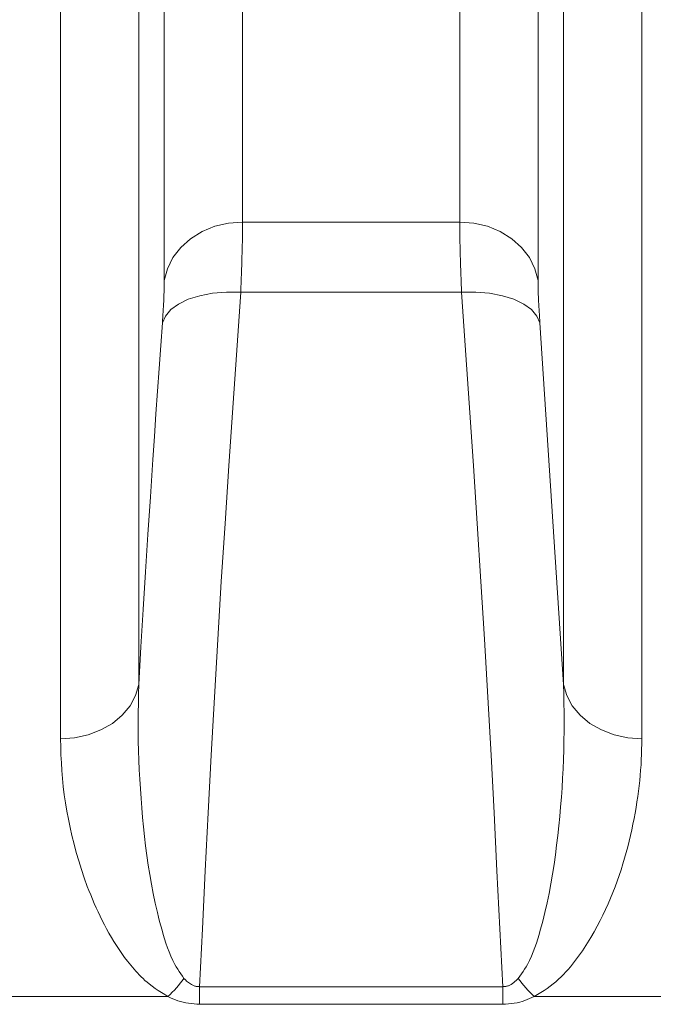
# Model space of a CAD drawing. Extents: x 193 to 943, y 26 to 526.
# Tile 220 of 256: x 394.43 to 396.84, y 119.78 to 123.51. Entities that reach past the tile are written whole.
import ezdxf

# ---------------------------------------------------------------- set-up
doc = ezdxf.new("R2010")
doc.units = 0
doc.layers.get('0').update_dxf_attribs({"lineweight": 25})
doc.layers.add('KG4_HLS_SYA', color=7, linetype='Continuous', lineweight=25)

# ---------------------------------------------------------------- blocks, each defined once
blk = doc.blocks.new('Spline-A069HYZI7N', base_point=(394.9956, 119.7776))
at = {"color": 0, "lineweight": -2}
for p, q in [((394.9956, 119.807), (395.0049, 119.8028)), ((395.0049, 119.8028), (395.0144, 119.7988)), ((395.0144, 119.7988), (395.0239, 119.7949)), ((395.0239, 119.7949), (395.0335, 119.7913)), ((395.0335, 119.7913), (395.0433, 119.7881)), ((395.0433, 119.7881), (395.0534, 119.7854)), ((395.0534, 119.7854), (395.0634, 119.7833)), ((395.0634, 119.7833), (395.0735, 119.7816)), ((395.0735, 119.7816), (395.0839, 119.7803)), ((395.0839, 119.7803), (395.0944, 119.7793)), ((395.0944, 119.7793), (395.105, 119.7784)), ((395.105, 119.7784), (395.1156, 119.7776))]:
    blk.add_line(p, q, dxfattribs=at)
blk = doc.blocks.new('Spline-A069HYZK7N', base_point=(396.2668, 119.7776))
at = {"color": 0, "lineweight": -2}
for p, q in [((396.3412, 119.7887), (396.3506, 119.7919)), ((396.3506, 119.7919), (396.3598, 119.7953)), ((396.3598, 119.7953), (396.3689, 119.7991)), ((396.3689, 119.7991), (396.3779, 119.803)), ((396.3779, 119.803), (396.3868, 119.807)), ((396.2668, 119.7776), (396.2779, 119.7785)), ((396.2779, 119.7785), (396.2889, 119.7794)), ((396.2889, 119.7794), (396.2998, 119.7805)), ((396.2998, 119.7805), (396.3106, 119.782)), ((396.3106, 119.782), (396.3212, 119.7838)), ((396.3212, 119.7838), (396.3315, 119.786)), ((396.3315, 119.786), (396.3412, 119.7887))]:
    blk.add_line(p, q, dxfattribs=at)
blk = doc.blocks.new('Spline-A069HZEW7N', base_point=(396.2668, 119.8445))
at = {"color": 0, "lineweight": -2}
for p, q in [((396.3178, 119.8676), (396.3135, 119.8637)), ((396.322, 119.8717), (396.3178, 119.8676)), ((396.3261, 119.8759), (396.322, 119.8717)), ((396.2697, 119.8447), (396.2668, 119.8445)), ((396.2726, 119.8449), (396.2697, 119.8447)), ((396.2754, 119.8451), (396.2726, 119.8449)), ((396.2782, 119.8455), (396.2754, 119.8451)), ((396.2809, 119.8459), (396.2782, 119.8455)), ((396.2837, 119.8465), (396.2809, 119.8459)), ((396.2864, 119.8473), (396.2837, 119.8465)), ((396.289, 119.8482), (396.2864, 119.8473)), ((396.2916, 119.8492), (396.289, 119.8482)), ((396.2942, 119.8504), (396.2916, 119.8492)), ((396.2966, 119.8516), (396.2942, 119.8504)), ((396.299, 119.853), (396.2966, 119.8516)), ((396.3041, 119.8563), (396.299, 119.853)), ((396.309, 119.8599), (396.3041, 119.8563)), ((396.3135, 119.8637), (396.309, 119.8599))]:
    blk.add_line(p, q, dxfattribs=at)
blk = doc.blocks.new('Kreis-A069HZEY7N', base_point=(396.3261, 119.807))
at = {"color": 0, "lineweight": -2}
blk.add_ellipse((396.718, 120.1603), major_axis=(-0.3919, -0.2845), ratio=1, start_param=0, end_param=0.189857, dxfattribs=at)
blk = doc.blocks.new('Spline-A069HZF47N', base_point=(395.0563, 119.8445))
at = {"color": 0, "lineweight": -2}
for p, q in [((395.0574, 119.8747), (395.0563, 119.8759)), ((395.0585, 119.8735), (395.0574, 119.8747)), ((395.0595, 119.8724), (395.0585, 119.8735)), ((395.0606, 119.8712), (395.0595, 119.8724)), ((395.0617, 119.8701), (395.0606, 119.8712)), ((395.0628, 119.869), (395.0617, 119.8701)), ((395.0661, 119.8659), (395.0628, 119.869)), ((395.0694, 119.8629), (395.0661, 119.8659)), ((395.073, 119.86), (395.0694, 119.8629)), ((395.0767, 119.8573), (395.073, 119.86)), ((395.0806, 119.8547), (395.0767, 119.8573)), ((395.0847, 119.8523), (395.0806, 119.8547)), ((395.0871, 119.851), (395.0847, 119.8523)), ((395.0895, 119.8498), (395.0871, 119.851)), ((395.092, 119.8487), (395.0895, 119.8498)), ((395.0946, 119.8477), (395.092, 119.8487)), ((395.0973, 119.8469), (395.0946, 119.8477)), ((395.0999, 119.8462), (395.0973, 119.8469)), ((395.1025, 119.8457), (395.0999, 119.8462)), ((395.105, 119.8453), (395.1025, 119.8457)), ((395.1077, 119.845), (395.105, 119.8453)), ((395.1103, 119.8448), (395.1077, 119.845)), ((395.1129, 119.8446), (395.1103, 119.8448)), ((395.1156, 119.8445), (395.1129, 119.8446))]:
    blk.add_line(p, q, dxfattribs=at)
blk = doc.blocks.new('Kreis-A069HZF67N', base_point=(394.9956, 119.807))
at = {"color": 0, "lineweight": -2}
blk.add_ellipse((394.6644, 120.1603), major_axis=(0.3312, -0.3533), ratio=1, start_param=0, end_param=0.189857, dxfattribs=at)
blk = doc.blocks.new('Spline-A069HZFC7N', base_point=(396.3868, 119.807))
at = {"color": 0, "lineweight": -2}
for p, q in [((396.7946, 120.7454), (396.7951, 120.7652)), ((396.7951, 120.7652), (396.7955, 120.7849)), ((396.7931, 120.706), (396.7939, 120.7257)), ((396.7939, 120.7257), (396.7946, 120.7454)), ((396.7921, 120.6862), (396.7931, 120.706)), ((396.7892, 120.6464), (396.7908, 120.6663)), ((396.7908, 120.6663), (396.7921, 120.6862)), ((396.785, 120.6064), (396.7872, 120.6264)), ((396.7872, 120.6264), (396.7892, 120.6464)), ((396.7797, 120.5662), (396.7825, 120.5863)), ((396.7825, 120.5863), (396.785, 120.6064)), ((396.7733, 120.5248), (396.7767, 120.546)), ((396.7767, 120.546), (396.7797, 120.5662)), ((396.7657, 120.4822), (396.7696, 120.5035)), ((396.7696, 120.5035), (396.7733, 120.5248)), ((396.7615, 120.4608), (396.7657, 120.4822)), ((396.7523, 120.418), (396.757, 120.4394)), ((396.757, 120.4394), (396.7615, 120.4608)), ((396.7418, 120.3749), (396.7472, 120.3964)), ((396.7472, 120.3964), (396.7523, 120.418)), ((396.7299, 120.3317), (396.736, 120.3533)), ((396.736, 120.3533), (396.7418, 120.3749)), ((396.7235, 120.3101), (396.7299, 120.3317)), ((396.7095, 120.2669), (396.7167, 120.2885)), ((396.7167, 120.2885), (396.7235, 120.3101)), ((396.694, 120.2238), (396.7019, 120.2453)), ((396.7019, 120.2453), (396.7095, 120.2669)), ((396.6767, 120.1807), (396.6855, 120.2022)), ((396.6855, 120.2022), (396.694, 120.2238)), ((396.6674, 120.1592), (396.6767, 120.1807)), ((396.6475, 120.1164), (396.6577, 120.1378)), ((396.6577, 120.1378), (396.6674, 120.1592)), ((396.6256, 120.0738), (396.6368, 120.0951)), ((396.6368, 120.0951), (396.6475, 120.1164)), ((396.6018, 120.0315), (396.6139, 120.0526)), ((396.6139, 120.0526), (396.6256, 120.0738)), ((396.5893, 120.0108), (396.5956, 120.0211)), ((396.5956, 120.0211), (396.6018, 120.0315)), ((396.5623, 119.9699), (396.5693, 119.98)), ((396.5693, 119.98), (396.5762, 119.9902)), ((396.5762, 119.9902), (396.5828, 120.0005)), ((396.5828, 120.0005), (396.5893, 120.0108)), ((396.532, 119.9298), (396.5399, 119.9397)), ((396.5399, 119.9397), (396.5476, 119.9497)), ((396.5476, 119.9497), (396.5551, 119.9598)), ((396.5551, 119.9598), (396.5623, 119.9699)), ((396.5068, 119.9006), (396.5154, 119.9102)), ((396.5154, 119.9102), (396.5238, 119.92)), ((396.5238, 119.92), (396.532, 119.9298)), ((396.469, 119.8635), (396.4791, 119.8724)), ((396.4791, 119.8724), (396.4887, 119.8816)), ((396.4887, 119.8816), (396.4979, 119.891)), ((396.4979, 119.891), (396.5068, 119.9006)), ((396.4117, 119.8224), (396.4239, 119.8302)), ((396.4239, 119.8302), (396.4358, 119.8382)), ((396.4358, 119.8382), (396.4474, 119.8463)), ((396.4474, 119.8463), (396.4585, 119.8548)), ((396.4585, 119.8548), (396.469, 119.8635)), ((396.3868, 119.807), (396.3993, 119.8147)), ((396.3993, 119.8147), (396.4117, 119.8224))]:
    blk.add_line(p, q, dxfattribs=at)
blk = doc.blocks.new('Spline-A069HZFI7N', base_point=(396.3261, 119.8759))
at = {"color": 0, "lineweight": -2}
for p, q in [((396.4982, 120.9914), (396.4988, 120.956)), ((396.4988, 120.956), (396.4993, 120.9206)), ((396.4993, 120.9206), (396.4997, 120.8851)), ((396.4997, 120.8851), (396.5, 120.8496)), ((396.5, 120.8496), (396.4999, 120.8141)), ((396.4999, 120.8141), (396.4995, 120.7785)), ((396.4995, 120.7785), (396.4988, 120.7427)), ((396.4988, 120.7427), (396.4977, 120.7069)), ((396.4977, 120.7069), (396.4962, 120.6711)), ((396.4962, 120.6711), (396.4943, 120.6352)), ((396.4943, 120.6352), (396.4921, 120.5992)), ((396.4921, 120.5992), (396.4896, 120.5632)), ((396.4896, 120.5632), (396.4867, 120.5269)), ((396.4867, 120.5269), (396.4835, 120.4906)), ((396.4835, 120.4906), (396.4799, 120.4543)), ((396.4799, 120.4543), (396.476, 120.4179)), ((396.476, 120.4179), (396.4717, 120.3815)), ((396.4717, 120.3815), (396.467, 120.3451)), ((396.467, 120.3451), (396.4618, 120.3085)), ((396.4618, 120.3085), (396.4562, 120.2718)), ((396.4562, 120.2718), (396.45, 120.2352)), ((396.45, 120.2352), (396.4431, 120.1987)), ((396.4431, 120.1987), (396.4356, 120.1621)), ((396.4356, 120.1621), (396.4272, 120.1257)), ((396.4188, 120.0925), (396.4144, 120.076)), ((396.4231, 120.1091), (396.4188, 120.0925)), ((396.4272, 120.1257), (396.4231, 120.1091)), ((396.4097, 120.0595), (396.4049, 120.0429)), ((396.4144, 120.076), (396.4097, 120.0595)), ((396.3999, 120.0264), (396.3947, 120.0097)), ((396.4049, 120.0429), (396.3999, 120.0264)), ((396.3891, 119.9931), (396.383, 119.9766)), ((396.3947, 120.0097), (396.3891, 119.9931)), ((396.369, 119.9442), (396.3606, 119.9284)), ((396.3764, 119.9603), (396.369, 119.9442)), ((396.383, 119.9766), (396.3764, 119.9603)), ((396.3499, 119.9107), (396.3442, 119.9019)), ((396.3554, 119.9195), (396.3499, 119.9107)), ((396.3606, 119.9284), (396.3554, 119.9195)), ((396.3322, 119.8845), (396.3261, 119.8759)), ((396.3382, 119.8932), (396.3322, 119.8845)), ((396.3442, 119.9019), (396.3382, 119.8932))]:
    blk.add_line(p, q, dxfattribs=at)
blk = doc.blocks.new('Polylinie-A069HZFK7N', base_point=(396.4982, 120.7849))
at = {"color": 0, "lineweight": -2}
for p, q in [((396.4982, 120.9914), (396.51, 120.9498)), ((396.51, 120.9498), (396.5311, 120.9104)), ((396.5311, 120.9104), (396.5607, 120.8747)), ((396.5607, 120.8747), (396.5979, 120.8438)), ((396.5979, 120.8438), (396.6415, 120.8186)), ((396.6415, 120.8186), (396.69, 120.8001)), ((396.69, 120.8001), (396.7419, 120.7887)), ((396.7419, 120.7887), (396.7955, 120.7849))]:
    blk.add_line(p, q, dxfattribs=at)
blk = doc.blocks.new('Spline-A069HZFO7N', base_point=(394.5869, 119.807))
at = {"color": 0, "lineweight": -2}
for p, q in [((394.5869, 120.7849), (394.588, 120.7548)), ((394.588, 120.7548), (394.5892, 120.7247)), ((394.5892, 120.7247), (394.5907, 120.6945)), ((394.5907, 120.6945), (394.5925, 120.6643)), ((394.5925, 120.6643), (394.5949, 120.634)), ((394.5949, 120.634), (394.5979, 120.6036)), ((394.5979, 120.6036), (394.6016, 120.5729)), ((394.6016, 120.5729), (394.6061, 120.542)), ((394.6061, 120.542), (394.6113, 120.5111)), ((394.6113, 120.5111), (394.6172, 120.48)), ((394.6172, 120.48), (394.6237, 120.4489)), ((394.6237, 120.4489), (394.6309, 120.4177)), ((394.6309, 120.4177), (394.6388, 120.3857)), ((394.6388, 120.3857), (394.6474, 120.3536)), ((394.6474, 120.3536), (394.6567, 120.3216)), ((394.6567, 120.3216), (394.6668, 120.2895)), ((394.6668, 120.2895), (394.6776, 120.2574)), ((394.6776, 120.2574), (394.6892, 120.2252)), ((394.6892, 120.2252), (394.6954, 120.209)), ((394.6954, 120.209), (394.7019, 120.1928)), ((394.7019, 120.1928), (394.7085, 120.1766)), ((394.7085, 120.1766), (394.7154, 120.1604)), ((394.7154, 120.1604), (394.7226, 120.1443)), ((394.7226, 120.1443), (394.73, 120.1281)), ((394.73, 120.1281), (394.7377, 120.1119)), ((394.7377, 120.1119), (394.7456, 120.0958)), ((394.7456, 120.0958), (394.7539, 120.0796)), ((394.7539, 120.0796), (394.7625, 120.0635)), ((394.7625, 120.0635), (394.7714, 120.0475)), ((394.7714, 120.0475), (394.7807, 120.0315)), ((394.7807, 120.0315), (394.7899, 120.0162)), ((394.7899, 120.0162), (394.7995, 120.0009)), ((394.7995, 120.0009), (394.8095, 119.9857)), ((394.8095, 119.9857), (394.8199, 119.9706)), ((394.8199, 119.9706), (394.8307, 119.9556)), ((394.8307, 119.9556), (394.842, 119.9408)), ((394.842, 119.9408), (394.848, 119.9334)), ((394.848, 119.9334), (394.8541, 119.926)), ((394.8541, 119.926), (394.8603, 119.9186)), ((394.8603, 119.9186), (394.8666, 119.9113)), ((394.8666, 119.9113), (394.8731, 119.904)), ((394.8731, 119.904), (394.8797, 119.8967)), ((394.8797, 119.8967), (394.8865, 119.8895)), ((394.8865, 119.8895), (394.8935, 119.8823)), ((394.8935, 119.8823), (394.9007, 119.8752)), ((394.9007, 119.8752), (394.9082, 119.8683)), ((394.9082, 119.8683), (394.9159, 119.8614)), ((394.9159, 119.8614), (394.9239, 119.8548)), ((394.9239, 119.8548), (394.935, 119.8463)), ((394.935, 119.8463), (394.9465, 119.8381)), ((394.9465, 119.8381), (394.9584, 119.8301)), ((394.9584, 119.8301), (394.9707, 119.8223)), ((394.9707, 119.8223), (394.9831, 119.8146)), ((394.9831, 119.8146), (394.9956, 119.807))]:
    blk.add_line(p, q, dxfattribs=at)
blk = doc.blocks.new('Spline-A069HZFU7N', base_point=(394.8824, 119.8759))
at = {"color": 0, "lineweight": -2}
for p, q in [((394.8836, 120.9556), (394.8843, 120.9914)), ((394.8831, 120.9198), (394.8836, 120.9556)), ((394.8826, 120.8839), (394.8831, 120.9198)), ((394.8824, 120.848), (394.8826, 120.8839)), ((394.8825, 120.8121), (394.8824, 120.848)), ((394.8829, 120.7761), (394.8825, 120.8121)), ((394.8837, 120.74), (394.8829, 120.7761)), ((394.8849, 120.7039), (394.8837, 120.74)), ((394.8864, 120.6677), (394.8849, 120.7039)), ((394.8883, 120.6314), (394.8864, 120.6677)), ((394.8906, 120.5951), (394.8883, 120.6314)), ((394.8932, 120.5588), (394.8906, 120.5951)), ((394.896, 120.5228), (394.8932, 120.5588)), ((394.8991, 120.4868), (394.896, 120.5228)), ((394.9026, 120.4507), (394.8991, 120.4868)), ((394.9065, 120.4147), (394.9026, 120.4507)), ((394.9107, 120.3785), (394.9065, 120.4147)), ((394.9154, 120.3424), (394.9107, 120.3785)), ((394.9206, 120.3062), (394.9154, 120.3424)), ((394.9262, 120.2701), (394.9206, 120.3062)), ((394.9325, 120.2339), (394.9262, 120.2701)), ((394.9393, 120.1978), (394.9325, 120.2339)), ((394.9469, 120.1617), (394.9393, 120.1978)), ((394.9552, 120.1257), (394.9469, 120.1617)), ((394.9594, 120.1089), (394.9552, 120.1257)), ((394.9637, 120.0922), (394.9594, 120.1089)), ((394.9682, 120.0755), (394.9637, 120.0922)), ((394.9729, 120.0588), (394.9682, 120.0755)), ((394.9778, 120.0421), (394.9729, 120.0588)), ((394.9828, 120.0255), (394.9778, 120.0421)), ((394.988, 120.009), (394.9828, 120.0255)), ((394.9936, 119.9925), (394.988, 120.009)), ((394.9996, 119.9762), (394.9936, 119.9925)), ((395.0062, 119.96), (394.9996, 119.9762)), ((395.0135, 119.9441), (395.0062, 119.96)), ((395.0218, 119.9284), (395.0135, 119.9441)), ((395.027, 119.9195), (395.0218, 119.9284)), ((395.0325, 119.9107), (395.027, 119.9195)), ((395.0383, 119.9019), (395.0325, 119.9107)), ((395.0442, 119.8932), (395.0383, 119.9019)), ((395.0502, 119.8845), (395.0442, 119.8932)), ((395.0563, 119.8759), (395.0502, 119.8845))]:
    blk.add_line(p, q, dxfattribs=at)
blk = doc.blocks.new('Polylinie-A069HZFW7N', base_point=(394.5869, 120.7849))
at = {"color": 0, "lineweight": -2}
for p, q in [((394.8843, 120.9914), (394.8724, 120.9498)), ((394.8724, 120.9498), (394.8513, 120.9104)), ((394.8217, 120.8747), (394.7845, 120.8438)), ((394.8513, 120.9104), (394.8217, 120.8747)), ((394.7845, 120.8438), (394.741, 120.8186)), ((394.6924, 120.8001), (394.6405, 120.7887)), ((394.741, 120.8186), (394.6924, 120.8001)), ((394.6405, 120.7887), (394.5869, 120.7849))]:
    blk.add_line(p, q, dxfattribs=at)
blk = doc.blocks.new('Polylinie-A069HZG27N', base_point=(396.1107, 122.3636))
at = {"color": 0, "lineweight": -2}
for p, q in [((396.1108, 122.48), (396.1649, 122.4805)), ((396.1649, 122.4805), (396.2172, 122.476)), ((396.2172, 122.476), (396.266, 122.4667)), ((396.266, 122.4667), (396.3097, 122.4529)), ((396.3097, 122.4529), (396.3469, 122.435)), ((396.3469, 122.435), (396.3763, 122.4137)), ((396.3763, 122.4137), (396.3969, 122.3896)), ((396.3969, 122.3896), (396.4081, 122.3636))]:
    blk.add_line(p, q, dxfattribs=at)
blk = doc.blocks.new('Spline-A069HZG47N', base_point=(396.1107, 119.8445))
at = {"color": 0, "lineweight": -2}
for p, q in [((396.1108, 122.48), (396.126, 122.2605)), ((396.126, 122.2605), (396.141, 122.041)), ((396.141, 122.041), (396.1559, 121.8214)), ((396.1559, 121.8214), (396.1703, 121.6019)), ((396.1703, 121.6019), (396.1843, 121.3823)), ((396.1843, 121.3823), (396.1977, 121.1627)), ((396.1977, 121.1627), (396.2103, 120.9431)), ((396.2103, 120.9431), (396.2224, 120.7234)), ((396.2224, 120.7234), (396.2339, 120.5037)), ((396.2339, 120.5037), (396.2451, 120.284)), ((396.2451, 120.284), (396.256, 120.0642)), ((396.256, 120.0642), (396.2668, 119.8445))]:
    blk.add_line(p, q, dxfattribs=at)
blk = doc.blocks.new('Polylinie-A069HZG67N', base_point=(394.9743, 122.3636))
at = {"color": 0, "lineweight": -2}
for p, q in [((395.1652, 122.476), (395.2176, 122.4805)), ((395.2176, 122.4805), (395.2717, 122.48)), ((395.0355, 122.435), (395.0727, 122.4529)), ((395.0727, 122.4529), (395.1164, 122.4667)), ((395.1164, 122.4667), (395.1652, 122.476)), ((394.9855, 122.3896), (395.0061, 122.4137)), ((395.0061, 122.4137), (395.0355, 122.435)), ((394.9743, 122.3636), (394.9855, 122.3896))]:
    blk.add_line(p, q, dxfattribs=at)
blk = doc.blocks.new('Spline-A069HZG87N', base_point=(394.8842, 120.9914))
at = {"color": 0, "lineweight": -2}
for p, q in [((394.9743, 122.3636), (394.9682, 122.2772)), ((394.9682, 122.2772), (394.9621, 122.1908)), ((394.9621, 122.1908), (394.956, 122.1044)), ((394.956, 122.1044), (394.95, 122.0181)), ((394.95, 122.0181), (394.944, 121.9317)), ((394.944, 121.9317), (394.9382, 121.8453)), ((394.9382, 121.8453), (394.9287, 121.703)), ((394.9287, 121.703), (394.9195, 121.5607)), ((394.9195, 121.5607), (394.9106, 121.4184)), ((394.9106, 121.4184), (394.9017, 121.2761)), ((394.9017, 121.2761), (394.893, 121.1338)), ((394.893, 121.1338), (394.8843, 120.9914))]:
    blk.add_line(p, q, dxfattribs=at)
blk = doc.blocks.new('Spline-A069HZGA7N', base_point=(395.1156, 119.8445))
at = {"color": 0, "lineweight": -2}
for p, q in [((395.2565, 122.2605), (395.2717, 122.48)), ((395.2414, 122.0409), (395.2565, 122.2605)), ((395.2265, 121.8214), (395.2414, 122.0409)), ((395.2121, 121.6018), (395.2265, 121.8214)), ((395.1981, 121.3822), (395.2121, 121.6018)), ((395.1847, 121.1626), (395.1981, 121.3822)), ((395.1721, 120.9429), (395.1847, 121.1626)), ((395.16, 120.7233), (395.1721, 120.9429)), ((395.1485, 120.5036), (395.16, 120.7233)), ((395.1373, 120.2839), (395.1485, 120.5036)), ((395.1264, 120.0642), (395.1373, 120.2839)), ((395.1156, 119.8445), (395.1264, 120.0642))]:
    blk.add_line(p, q, dxfattribs=at)
blk = doc.blocks.new('Spline-A069HZIU7N', base_point=(396.4009, 122.3636))
at = {"color": 0, "lineweight": -2}
for p, q in [((396.401, 122.5166), (396.4009, 122.5237)), ((396.4011, 122.5095), (396.401, 122.5166)), ((396.4012, 122.5023), (396.4011, 122.5095)), ((396.4013, 122.4949), (396.4012, 122.5023)), ((396.4015, 122.4873), (396.4013, 122.4949)), ((396.4017, 122.4794), (396.4015, 122.4873)), ((396.402, 122.471), (396.4017, 122.4794)), ((396.4023, 122.4624), (396.402, 122.471)), ((396.4027, 122.4534), (396.4023, 122.4624)), ((396.4032, 122.4441), (396.4027, 122.4534)), ((396.4037, 122.4345), (396.4032, 122.4441)), ((396.4042, 122.4247), (396.4037, 122.4345)), ((396.4048, 122.4149), (396.4042, 122.4247)), ((396.4054, 122.4049), (396.4048, 122.4149)), ((396.4061, 122.3947), (396.4054, 122.4049)), ((396.4067, 122.3844), (396.4061, 122.3947)), ((396.4074, 122.374), (396.4067, 122.3844)), ((396.4081, 122.3636), (396.4074, 122.374))]:
    blk.add_line(p, q, dxfattribs=at)
blk = doc.blocks.new('Spline-A069HZJ07N', base_point=(394.9743, 122.3636))
at = {"color": 0, "lineweight": -2}
for p, q in [((394.9815, 122.5237), (394.9814, 122.5167)), ((394.9809, 122.4878), (394.9807, 122.48)), ((394.9811, 122.4953), (394.9809, 122.4878)), ((394.9812, 122.5026), (394.9811, 122.4953)), ((394.9813, 122.5097), (394.9812, 122.5026)), ((394.9814, 122.5167), (394.9813, 122.5097)), ((394.9793, 122.4447), (394.9788, 122.4352)), ((394.9797, 122.454), (394.9793, 122.4447)), ((394.9801, 122.463), (394.9797, 122.454)), ((394.9804, 122.4716), (394.9801, 122.463)), ((394.9807, 122.48), (394.9804, 122.4716)), ((394.9777, 122.4154), (394.977, 122.4053)), ((394.9783, 122.4253), (394.9777, 122.4154)), ((394.9788, 122.4352), (394.9783, 122.4253)), ((394.975, 122.3741), (394.9743, 122.3636)), ((394.9757, 122.3846), (394.975, 122.3741)), ((394.9764, 122.395), (394.9757, 122.3846)), ((394.977, 122.4053), (394.9764, 122.395))]:
    blk.add_line(p, q, dxfattribs=at)
blk = doc.blocks.new('Spline-A069HZJA7N', base_point=(396.1035, 122.48))
at = {"color": 0, "lineweight": -2}
for p, q in [((396.1036, 122.7463), (396.1036, 122.7407)), ((396.1036, 122.7407), (396.1036, 122.735)), ((396.1036, 122.735), (396.1036, 122.7294)), ((396.1036, 122.7294), (396.1037, 122.7236)), ((396.1037, 122.7236), (396.1037, 122.7177)), ((396.1037, 122.7177), (396.1038, 122.7117)), ((396.1038, 122.7117), (396.1038, 122.7055)), ((396.1038, 122.7055), (396.1039, 122.6992)), ((396.1039, 122.6992), (396.104, 122.6928)), ((396.104, 122.6928), (396.1041, 122.6862)), ((396.1041, 122.6862), (396.1042, 122.6795)), ((396.1042, 122.6795), (396.1044, 122.6727)), ((396.1044, 122.6727), (396.1045, 122.6659)), ((396.1045, 122.6659), (396.1047, 122.659)), ((396.1047, 122.659), (396.1048, 122.652)), ((396.1048, 122.652), (396.105, 122.6449)), ((396.105, 122.6449), (396.1052, 122.6377)), ((396.1052, 122.6377), (396.1054, 122.6305)), ((396.1054, 122.6305), (396.1056, 122.623)), ((396.1056, 122.623), (396.1058, 122.6155)), ((396.1058, 122.6155), (396.106, 122.6078)), ((396.106, 122.6078), (396.1062, 122.6001)), ((396.1062, 122.6001), (396.1065, 122.5923)), ((396.1065, 122.5923), (396.1067, 122.5844)), ((396.1067, 122.5844), (396.107, 122.5762)), ((396.107, 122.5762), (396.1073, 122.5679)), ((396.1073, 122.5679), (396.1076, 122.5596)), ((396.1076, 122.5596), (396.1079, 122.5511)), ((396.1079, 122.5511), (396.1082, 122.5426)), ((396.1082, 122.5426), (396.1085, 122.5339)), ((396.1085, 122.5339), (396.1089, 122.5251)), ((396.1089, 122.5251), (396.1093, 122.5162)), ((396.1093, 122.5162), (396.1096, 122.5072)), ((396.1096, 122.5072), (396.11, 122.4982)), ((396.11, 122.4982), (396.1104, 122.4891)), ((396.1104, 122.4891), (396.1108, 122.48))]:
    blk.add_line(p, q, dxfattribs=at)
blk = doc.blocks.new('Spline-A069HZJC7N', base_point=(395.2717, 122.48))
at = {"color": 0, "lineweight": -2}
for p, q in [((395.2788, 122.7344), (395.2789, 122.7463)), ((395.2784, 122.6976), (395.2786, 122.7101)), ((395.2786, 122.7101), (395.2787, 122.7223)), ((395.2787, 122.7223), (395.2788, 122.7344)), ((395.2778, 122.6578), (395.278, 122.6713)), ((395.278, 122.6713), (395.2783, 122.6847)), ((395.2783, 122.6847), (395.2784, 122.6976)), ((395.2771, 122.6291), (395.2774, 122.6437)), ((395.2774, 122.6437), (395.2778, 122.6578)), ((395.2756, 122.5827), (395.2761, 122.5986)), ((395.2761, 122.5986), (395.2766, 122.6141)), ((395.2766, 122.6141), (395.2771, 122.6291)), ((395.2744, 122.5494), (395.275, 122.5662)), ((395.275, 122.5662), (395.2756, 122.5827)), ((395.2731, 122.515), (395.2738, 122.5323)), ((395.2738, 122.5323), (395.2744, 122.5494)), ((395.2717, 122.48), (395.2724, 122.4975)), ((395.2724, 122.4975), (395.2731, 122.515))]:
    blk.add_line(p, q, dxfattribs=at)
blk = doc.blocks.new('Polylinie-A069HZJI7N', base_point=(396.1035, 122.5237))
at = {"color": 0, "lineweight": -2}
for p, q in [((396.1036, 122.7463), (396.1572, 122.7422)), ((396.1572, 122.7422), (396.2091, 122.7299)), ((396.2091, 122.7299), (396.2576, 122.7099)), ((396.2576, 122.7099), (396.3012, 122.6828)), ((396.3012, 122.6828), (396.3383, 122.6495)), ((396.3383, 122.6495), (396.368, 122.611)), ((396.368, 122.611), (396.389, 122.5686)), ((396.389, 122.5686), (396.4009, 122.5237))]:
    blk.add_line(p, q, dxfattribs=at)
blk = doc.blocks.new('Polylinie-A069HZJK7N', base_point=(394.9815, 122.5237))
at = {"color": 0, "lineweight": -2}
for p, q in [((395.1733, 122.7299), (395.2252, 122.7422)), ((395.2252, 122.7422), (395.2789, 122.7463)), ((395.0812, 122.6828), (395.1248, 122.7099)), ((395.1248, 122.7099), (395.1733, 122.7299)), ((395.0441, 122.6495), (395.0812, 122.6828)), ((395.0145, 122.611), (395.0441, 122.6495)), ((394.9934, 122.5686), (395.0145, 122.611)), ((394.9815, 122.5237), (394.9934, 122.5686))]:
    blk.add_line(p, q, dxfattribs=at)

msp = doc.modelspace()

# ---------------------------------------------------------------- linework, layer by layer
at = {"layer": 'KG4_HLS_SYA', "color": 8, "linetype": 'Continuous', "lineweight": 9, "ltscale": 0.13, "true_color": 0x808080}
for p, q in [((395.2789, 122.7463), (395.2789, 125.029)), ((396.1036, 125.0063), (396.1036, 122.7463)), ((394.9815, 124.7686), (394.9815, 122.5237)), ((396.4009, 122.5237), (396.4009, 124.7464)), ((394.8843, 120.9914), (394.8843, 124.0393)), ((396.4982, 124.0105), (396.4982, 120.9914)), ((394.5869, 123.779), (394.5869, 120.7849)), ((396.7955, 120.7849), (396.7955, 123.7507)), ((396.1036, 122.7463), (395.2789, 122.7463)), ((395.2717, 122.48), (396.1108, 122.48)), ((396.4982, 120.9914), (396.4081, 122.3636)), ((395.1156, 119.8445), (395.1156, 119.7776)), ((396.2668, 119.8445), (395.1156, 119.8445)), ((396.2668, 119.8445), (396.2668, 119.7776)), ((394.0679, 119.807), (394.9956, 119.807)), ((396.3868, 119.807), (397.3145, 119.807)), ((395.1156, 119.7776), (396.2668, 119.7776))]:
    msp.add_line(p, q, dxfattribs=at)

# ---------------------------------------------------------------- block references
for name, p in [('Polylinie-A069HZJK7N', (394.9815, 122.5237)), ('Spline-A069HZJC7N', (395.2717, 122.48)), ('Spline-A069HZJA7N', (396.1035, 122.48)), ('Polylinie-A069HZJI7N', (396.1035, 122.5237)), ('Spline-A069HZJ07N', (394.9743, 122.3636)), ('Spline-A069HZIU7N', (396.4009, 122.3636)), ('Polylinie-A069HZG67N', (394.9743, 122.3636)), ('Polylinie-A069HZG27N', (396.1107, 122.3636)), ('Spline-A069HZGA7N', (395.1156, 119.8445)), ('Spline-A069HZG47N', (396.1107, 119.8445)), ('Spline-A069HZG87N', (394.8842, 120.9914)), ('Polylinie-A069HZFW7N', (394.5869, 120.7849)), ('Spline-A069HZFU7N', (394.8824, 119.8759)), ('Spline-A069HZFI7N', (396.3261, 119.8759)), ('Polylinie-A069HZFK7N', (396.4982, 120.7849)), ('Spline-A069HZFO7N', (394.5869, 119.807)), ('Spline-A069HZFC7N', (396.3868, 119.807)), ('Kreis-A069HZF67N', (394.9956, 119.807)), ('Spline-A069HZF47N', (395.0563, 119.8445)), ('Spline-A069HZEW7N', (396.2668, 119.8445)), ('Kreis-A069HZEY7N', (396.3261, 119.807)), ('Spline-A069HYZI7N', (394.9956, 119.7776)), ('Spline-A069HYZK7N', (396.2668, 119.7776))]:
    msp.add_blockref(name, p, dxfattribs=at)

doc.saveas('drawing.dxf')
